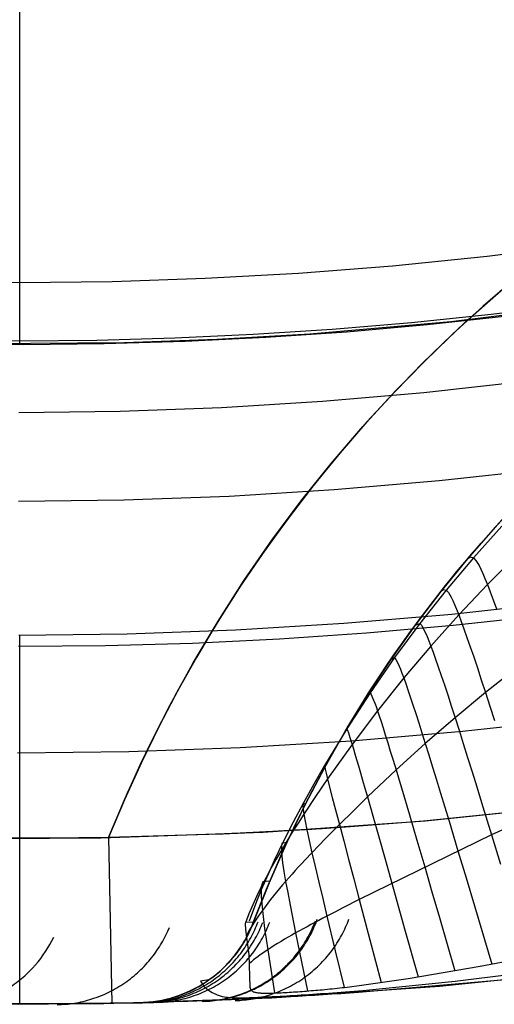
# Model space of a CAD drawing. Header units: millimetres. Extents: x -118 to 118, y -118 to 118.
# Tile 36 of 68: x 0 to 11, y -118 to -94. Entities that reach past the tile are written whole.
import ezdxf

# ---------------------------------------------------------------- set-up
doc = ezdxf.new("R2010")
doc.units = ezdxf.units.MM
doc.header["$MEASUREMENT"] = 0
doc.layers.add('Predefinito', color=5, linetype='Continuous')

msp = doc.modelspace()

# ---------------------------------------------------------------- linework, layer by layer
at = {"layer": 'Predefinito', "extrusion": (1, 0, 0)}
for points in [[(-100.103, -141.252), (-96.161, -142.681), (-92.252, -144.021), (-84.541, -146.445), (-76.985, -148.547), (-69.6, -150.35), (-62.402, -151.876), (-55.405, -153.149), (-48.626, -154.191), (-42.081, -155.026), (-35.785, -155.677), (-29.754, -156.166), (-24.003, -156.517), (-18.547, -156.753), (-8.588, -156.969), (0, -157)], [(-101.579, -144.97), (-97.492, -146.454), (-93.518, -147.816), (-85.678, -150.281), (-77.996, -152.418), (-70.489, -154.25), (-63.173, -155.801), (-56.065, -157.094), (-49.18, -158.152), (-42.536, -159), (-36.149, -159.66), (-30.034, -160.156), (-24.209, -160.512), (-18.69, -160.75), (-8.635, -160.969), (0, -161)], [(-113.48, -99.999), (-113.48, 0)], [(-113.5, -161), (-113.5, 0)], [(-117.464, -99.999), (-117.464, 0)]]:
    msp.add_lwpolyline(points, dxfattribs=at)
at = {"layer": 'Predefinito'}
for points in [[(40.679, -91.465), (38.768, -92.291), (36.847, -93.075), (34.532, -93.959), (32.209, -94.78), (29.879, -95.54), (27.545, -96.238), (25.209, -96.876), (22.874, -97.454), (20.541, -97.973), (18.212, -98.432), (15.891, -98.833), (13.579, -99.177), (11.28, -99.465), (8.995, -99.698), (6.728, -99.877), (4.475, -100.003), (2.232, -100.078), (-0.004, -100.103), (-1.749, -100.088), (-3.495, -100.042), (-5.246, -99.966), (-7.004, -99.857)], [(-1.959, -113.483), (1.959, -113.483), (5.875, -113.348), (9.784, -113.078), (13.681, -112.672), (17.562, -112.133), (21.422, -111.46), (25.256, -110.654), (29.06, -109.717), (32.83, -108.648), (36.561, -107.45), (40.248, -106.124), (43.887, -104.672), (47.473, -103.095), (51.004, -101.395), (54.473, -99.574), (57.877, -97.634), (61.213, -95.578)], [(-1.864, -101.483), (0, -101.5), (1.866, -101.483), (3.746, -101.431), (5.638, -101.343), (7.541, -101.219), (9.455, -101.059), (11.379, -100.86), (13.312, -100.623), (15.252, -100.347), (17.2, -100.032), (19.152, -99.677), (21.109, -99.281), (23.069, -98.844), (25.032, -98.365), (26.995, -97.844), (28.957, -97.282), (30.918, -96.676)], [(-1.862, -101.571), (0.088, -101.59), (2.039, -101.57), (3.99, -101.512), (5.939, -101.416), (7.887, -101.282), (9.832, -101.11), (11.775, -100.899), (13.715, -100.65), (15.65, -100.363), (17.581, -100.037), (19.506, -99.672), (21.426, -99.27), (23.339, -98.828), (25.245, -98.349), (27.144, -97.83), (29.034, -97.273), (30.915, -96.677)], [(11.944, -100.015), (11.181, -100.671), (10.437, -101.35), (9.715, -102.049), (9.013, -102.769), (8.334, -103.509), (7.679, -104.266), (7.047, -105.041), (6.439, -105.832), (5.857, -106.638), (5.3, -107.458), (4.769, -108.29), (4.265, -109.134), (3.787, -109.987), (3.336, -110.85), (2.912, -111.721), (2.516, -112.597), (2.146, -113.48)], [(2.146, -113.48), (2.602, -112.401), (3.095, -111.338), (3.624, -110.293), (4.188, -109.266), (4.788, -108.26), (5.421, -107.275), (6.088, -106.312), (6.788, -105.372), (7.52, -104.457), (8.282, -103.568), (9.074, -102.705), (9.896, -101.87), (10.746, -101.064), (11.623, -100.287)], [(-2.028, -117.482), (2.028, -117.482), (6.082, -117.342), (10.129, -117.063), (14.163, -116.643), (18.181, -116.085), (22.177, -115.388), (26.146, -114.554), (30.085, -113.583), (33.987, -112.477), (37.849, -111.237), (41.666, -109.864), (45.433, -108.361), (49.146, -106.728), (52.801, -104.968), (56.393, -103.083), (59.917, -101.075)], [(-0.023, -108.596), (2.596, -108.566), (5.212, -108.472), (7.824, -108.313), (10.431, -108.091), (13.042, -107.803), (15.642, -107.451), (18.232, -107.035), (20.81, -106.555), (23.396, -106.006), (25.963, -105.394), (28.513, -104.719), (31.044, -103.979), (33.558, -103.176), (36.057, -102.308)], [(5.639, -115.53), (5.959, -114.722), (6.305, -113.919), (6.676, -113.121), (7.073, -112.329), (7.495, -111.546), (7.942, -110.771), (8.414, -110.007), (8.911, -109.254), (9.432, -108.513), (9.977, -107.787), (10.546, -107.075), (11.136, -106.379), (11.749, -105.699)], [(5.639, -115.53), (6.026, -114.56), (6.447, -113.605), (6.901, -112.664), (7.387, -111.74), (7.905, -110.833), (8.454, -109.945), (9.033, -109.076), (9.642, -108.228), (10.28, -107.401), (10.947, -106.597), (11.64, -105.817)], [(11.476, -105.997), (10.807, -106.762), (10.163, -107.549), (9.547, -108.357), (8.958, -109.185), (8.398, -110.033), (7.866, -110.899), (7.364, -111.783), (6.892, -112.683), (6.45, -113.599), (6.04, -114.529), (5.661, -115.472), (5.639, -115.53)], [(0, -117.5), (0, -108.596)], [(0, -113.5), (0, -111.434)], [(2.146, -113.48), (0, -113.5), (-2.146, -113.48)], [(-2.146, -113.48), (0, -113.5), (2.146, -113.48)], [(4.83, -113.397), (2.146, -113.48)], [(2.146, -113.48), (2.222, -117.479)], [(2.909, -117.464), (2.961, -117.462), (3.014, -117.46), (3.066, -117.456), (3.119, -117.451), (3.173, -117.446), (3.226, -117.439), (3.279, -117.432), (3.333, -117.423), (3.386, -117.414), (3.44, -117.403), (3.494, -117.392), (3.547, -117.379), (3.601, -117.365), (3.654, -117.351), (3.708, -117.335), (3.761, -117.318), (3.814, -117.301), (3.867, -117.282), (3.919, -117.262), (3.971, -117.241), (4.023, -117.219), (4.075, -117.196), (4.127, -117.172), (4.178, -117.147), (4.228, -117.121), (4.278, -117.095), (4.328, -117.067), (4.377, -117.038), (4.426, -117.008), (4.474, -116.977), (4.521, -116.946), (4.568, -116.913), (4.615, -116.88), (4.66, -116.845), (4.705, -116.81), (4.75, -116.774), (4.793, -116.737), (4.836, -116.7), (4.878, -116.661), (4.919, -116.622), (4.96, -116.582), (4.999, -116.542), (5.038, -116.501), (5.076, -116.459), (5.113, -116.416), (5.149, -116.373), (5.184, -116.33), (5.219, -116.286), (5.252, -116.241), (5.285, -116.196), (5.316, -116.15), (5.347, -116.104), (5.376, -116.058), (5.405, -116.011), (5.433, -115.964), (5.46, -115.917), (5.485, -115.869), (5.51, -115.821), (5.534, -115.773), (5.557, -115.725), (5.579, -115.676), (5.6, -115.628), (5.62, -115.579), (5.639, -115.53)], [(5.639, -115.53), (5.6, -115.627), (5.558, -115.722), (5.513, -115.816), (5.464, -115.909), (5.412, -115.999), (5.357, -116.088), (5.299, -116.175), (5.238, -116.26), (5.174, -116.342), (5.108, -116.423), (5.038, -116.5), (4.966, -116.576), (4.891, -116.649), (4.814, -116.719), (4.734, -116.786), (4.653, -116.851), (4.568, -116.913), (4.482, -116.972), (4.394, -117.028), (4.304, -117.08), (4.212, -117.13), (4.118, -117.176), (4.023, -117.219), (3.927, -117.259), (3.829, -117.295), (3.73, -117.328), (3.63, -117.358), (3.529, -117.383), (3.427, -117.406), (3.324, -117.425), (3.221, -117.44), (3.117, -117.452), (3.013, -117.46), (2.909, -117.464)], [(-2.974, -117.462), (-0.033, -117.5), (2.909, -117.464)], [(2.909, -117.464), (-0.006, -117.5), (-2.92, -117.464)]]:
    msp.add_lwpolyline(points, dxfattribs=at)
at = {"layer": 'Predefinito', "extrusion": (0.967632, 0.243145, -0.067598)}
msp.add_lwpolyline([(-104.179, -144.413), (-104.143, -144.32), (-104.105, -144.229), (-104.064, -144.137), (-104.022, -144.047), (-103.977, -143.957), (-103.929, -143.868), (-103.879, -143.78), (-103.827, -143.693), (-103.773, -143.607), (-103.717, -143.522), (-103.658, -143.439), (-103.597, -143.357), (-103.534, -143.276), (-103.469, -143.197), (-103.403, -143.12), (-103.334, -143.044), (-103.263, -142.97), (-103.191, -142.898), (-103.117, -142.827), (-103.041, -142.759), (-102.964, -142.692), (-102.885, -142.628), (-102.805, -142.565), (-102.723, -142.505), (-102.641, -142.447), (-102.557, -142.391), (-102.472, -142.338), (-102.386, -142.286), (-102.299, -142.237), (-102.211, -142.191), (-102.123, -142.146), (-102.034, -142.104), (-101.944, -142.064), (-101.853, -142.026), (-101.76, -141.99), (-101.667, -141.956), (-101.572, -141.924), (-101.476, -141.895), (-101.378, -141.868), (-101.281, -141.843), (-101.182, -141.82), (-101.082, -141.8), (-100.982, -141.782), (-100.881, -141.767), (-100.78, -141.754), (-100.678, -141.744), (-100.576, -141.736), (-100.474, -141.731), (-100.371, -141.728), (-100.269, -141.728), (-100.167, -141.73), (-100.065, -141.735), (-99.963, -141.742), (-99.861, -141.752), (-99.76, -141.764), (-99.659, -141.779), (-99.56, -141.796), (-99.46, -141.816), (-99.362, -141.838), (-99.264, -141.862), (-99.167, -141.889), (-99.072, -141.918), (-98.977, -141.948), (-98.884, -141.982)], dxfattribs=at)
at = {"layer": 'Predefinito', "extrusion": (0, 1, 0)}
msp.add_lwpolyline([(-2.146, -132), (-2.146, -99.999)], dxfattribs=at)
at = {"layer": 'Predefinito', "extrusion": (0.002649, 6.11542e-05, 0.999996)}
msp.add_lwpolyline([(3.011, -117.462), (3.063, -117.46), (3.116, -117.458), (3.169, -117.454), (3.223, -117.449), (3.276, -117.444), (3.33, -117.437), (3.384, -117.43), (3.438, -117.421), (3.491, -117.412), (3.545, -117.401), (3.599, -117.39), (3.653, -117.377), (3.707, -117.363), (3.761, -117.348), (3.815, -117.333), (3.868, -117.316), (3.922, -117.298), (3.975, -117.279), (4.028, -117.259), (4.081, -117.238), (4.133, -117.216), (4.185, -117.193), (4.237, -117.169), (4.288, -117.143), (4.339, -117.117), (4.389, -117.09), (4.439, -117.062), (4.489, -117.033), (4.538, -117.002), (4.586, -116.971), (4.634, -116.939), (4.681, -116.906), (4.728, -116.873), (4.774, -116.838), (4.819, -116.802), (4.863, -116.766), (4.907, -116.729), (4.95, -116.691), (4.992, -116.652), (5.034, -116.612), (5.074, -116.572), (5.114, -116.531), (5.153, -116.49), (5.191, -116.447), (5.228, -116.404), (5.264, -116.361), (5.3, -116.317), (5.334, -116.272), (5.368, -116.227), (5.4, -116.182), (5.432, -116.136), (5.462, -116.089), (5.492, -116.042), (5.52, -115.995), (5.548, -115.948), (5.575, -115.9), (5.6, -115.852), (5.625, -115.803), (5.649, -115.755), (5.672, -115.706), (5.693, -115.657), (5.714, -115.608), (5.734, -115.559), (5.753, -115.509)], dxfattribs=at)
at = {"layer": 'Predefinito', "extrusion": (-0.015745, -0.000366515, 0.999876)}
msp.add_lwpolyline([(117.5, -1.83), (117.498, -1.727), (117.493, -1.623), (117.489, -1.57), (117.484, -1.518), (117.478, -1.465), (117.471, -1.413), (117.463, -1.36), (117.454, -1.307), (117.444, -1.254), (117.433, -1.201), (117.421, -1.148), (117.409, -1.095), (117.395, -1.043), (117.38, -0.99), (117.364, -0.938), (117.347, -0.885), (117.329, -0.833), (117.311, -0.781), (117.291, -0.73), (117.27, -0.678), (117.248, -0.627), (117.225, -0.576), (117.202, -0.526), (117.177, -0.476), (117.151, -0.426), (117.125, -0.377), (117.097, -0.329), (117.069, -0.28), (117.039, -0.233), (117.009, -0.186), (116.978, -0.139), (116.946, -0.093), (116.913, -0.048), (116.88, -0.003), (116.845, 0.041), (116.81, 0.084), (116.774, 0.127), (116.737, 0.168), (116.7, 0.21), (116.662, 0.25), (116.623, 0.29), (116.583, 0.328), (116.543, 0.366), (116.503, 0.403), (116.461, 0.44), (116.42, 0.475), (116.377, 0.51), (116.334, 0.544), (116.291, 0.576), (116.247, 0.608), (116.203, 0.639), (116.159, 0.67), (116.114, 0.699), (116.068, 0.727), (116.023, 0.755), (115.977, 0.781), (115.931, 0.807), (115.884, 0.831), (115.791, 0.878), (115.697, 0.921)], dxfattribs=at)
at = {"layer": 'Predefinito', "extrusion": (0.015436, 0.00036089, 0.999881)}
msp.add_lwpolyline([(4.432, -117.429), (4.485, -117.427), (4.538, -117.424), (4.591, -117.421), (4.645, -117.416), (4.699, -117.41), (4.753, -117.404), (4.807, -117.396), (4.861, -117.387), (4.916, -117.378), (4.97, -117.367), (5.024, -117.355), (5.079, -117.342), (5.133, -117.328), (5.187, -117.313), (5.241, -117.297), (5.295, -117.28), (5.349, -117.262), (5.402, -117.243), (5.455, -117.223), (5.509, -117.201), (5.561, -117.179), (5.614, -117.155), (5.666, -117.131), (5.717, -117.105), (5.768, -117.079), (5.819, -117.051), (5.87, -117.023), (5.919, -116.993), (5.968, -116.963), (6.017, -116.931), (6.065, -116.899), (6.113, -116.865), (6.159, -116.831), (6.205, -116.796), (6.251, -116.76), (6.295, -116.723), (6.339, -116.685), (6.382, -116.646), (6.425, -116.607), (6.466, -116.567), (6.507, -116.526), (6.547, -116.485), (6.586, -116.443), (6.624, -116.4), (6.661, -116.356), (6.697, -116.312), (6.732, -116.268), (6.767, -116.222), (6.8, -116.177), (6.832, -116.131), (6.864, -116.084), (6.894, -116.037), (6.924, -115.99), (6.952, -115.942), (6.98, -115.894), (7.006, -115.845), (7.032, -115.797), (7.056, -115.748), (7.08, -115.699), (7.102, -115.65), (7.124, -115.6), (7.144, -115.551), (7.164, -115.501), (7.182, -115.451)], dxfattribs=at)
at = {"layer": 'Predefinito', "extrusion": (0.022587, 0.000541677, 0.999745)}
msp.add_lwpolyline([(-117.5, -2.388), (-117.5, -2.441), (-117.498, -2.494), (-117.496, -2.547), (-117.492, -2.601), (-117.488, -2.654), (-117.483, -2.708), (-117.477, -2.762), (-117.469, -2.817), (-117.461, -2.871), (-117.451, -2.925), (-117.441, -2.98), (-117.43, -3.034), (-117.417, -3.088), (-117.403, -3.143), (-117.389, -3.197), (-117.373, -3.251), (-117.356, -3.305), (-117.339, -3.359), (-117.32, -3.412), (-117.3, -3.465), (-117.279, -3.518), (-117.257, -3.571), (-117.234, -3.624), (-117.209, -3.676), (-117.184, -3.727), (-117.158, -3.778), (-117.131, -3.829), (-117.103, -3.879), (-117.074, -3.929), (-117.044, -3.978), (-117.012, -4.027), (-116.98, -4.075), (-116.948, -4.122), (-116.914, -4.169), (-116.879, -4.215), (-116.843, -4.261), (-116.807, -4.305), (-116.77, -4.349), (-116.732, -4.392), (-116.693, -4.435), (-116.654, -4.476), (-116.613, -4.517), (-116.572, -4.557), (-116.531, -4.596), (-116.488, -4.634), (-116.446, -4.671), (-116.402, -4.708), (-116.358, -4.743), (-116.314, -4.777), (-116.269, -4.811), (-116.223, -4.844), (-116.177, -4.875), (-116.131, -4.906), (-116.084, -4.935), (-116.037, -4.964), (-115.99, -4.992), (-115.942, -5.019), (-115.894, -5.044), (-115.846, -5.069), (-115.797, -5.093), (-115.749, -5.116), (-115.7, -5.137), (-115.651, -5.158), (-115.602, -5.178)], dxfattribs=at)
at = {"layer": 'Predefinito', "extrusion": (0.014834, 0.000364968, 0.99989)}
msp.add_lwpolyline([(4.405, -117.427), (4.458, -117.425), (4.511, -117.423), (4.563, -117.419), (4.617, -117.415), (4.67, -117.409), (4.723, -117.402), (4.777, -117.395), (4.83, -117.386), (4.884, -117.377), (4.938, -117.366), (4.992, -117.355), (5.045, -117.342), (5.099, -117.328), (5.152, -117.314), (5.206, -117.298), (5.259, -117.281), (5.312, -117.263), (5.365, -117.244), (5.418, -117.225), (5.47, -117.204), (5.522, -117.182), (5.574, -117.159), (5.626, -117.135), (5.677, -117.11), (5.727, -117.084), (5.778, -117.057), (5.827, -117.029), (5.877, -117), (5.925, -116.97), (5.974, -116.939), (6.021, -116.907), (6.068, -116.874), (6.115, -116.841), (6.16, -116.806), (6.205, -116.771), (6.25, -116.735), (6.293, -116.698), (6.336, -116.66), (6.378, -116.622), (6.419, -116.582), (6.46, -116.542), (6.5, -116.502), (6.538, -116.46), (6.576, -116.418), (6.613, -116.376), (6.65, -116.333), (6.685, -116.289), (6.719, -116.245), (6.753, -116.2), (6.785, -116.155), (6.817, -116.109), (6.847, -116.063), (6.877, -116.016), (6.905, -115.969), (6.933, -115.922), (6.96, -115.875), (6.986, -115.827), (7.01, -115.779), (7.034, -115.73), (7.057, -115.682), (7.079, -115.633), (7.1, -115.585), (7.12, -115.536), (7.139, -115.487)], dxfattribs=at)
at = {"layer": 'Predefinito', "extrusion": (0.002272, 5.6251e-05, 0.999997)}
msp.add_lwpolyline([(3.136, -117.458), (3.188, -117.457), (3.241, -117.454), (3.294, -117.45), (3.347, -117.446), (3.4, -117.44), (3.453, -117.434), (3.507, -117.426), (3.56, -117.418), (3.614, -117.408), (3.667, -117.398), (3.721, -117.386), (3.775, -117.373), (3.828, -117.36), (3.882, -117.345), (3.935, -117.329), (3.988, -117.313), (4.041, -117.295), (4.094, -117.276), (4.146, -117.256), (4.199, -117.235), (4.251, -117.214), (4.303, -117.191), (4.354, -117.167), (4.405, -117.142), (4.456, -117.116), (4.506, -117.089), (4.555, -117.061), (4.605, -117.032), (4.653, -117.002), (4.701, -116.972), (4.749, -116.94), (4.796, -116.907), (4.842, -116.874), (4.888, -116.84), (4.933, -116.804), (4.977, -116.768), (5.021, -116.732), (5.063, -116.694), (5.105, -116.656), (5.147, -116.616), (5.187, -116.577), (5.227, -116.536), (5.265, -116.495), (5.303, -116.453), (5.34, -116.411), (5.377, -116.368), (5.412, -116.324), (5.446, -116.28), (5.48, -116.235), (5.512, -116.19), (5.544, -116.145), (5.574, -116.099), (5.604, -116.052), (5.633, -116.005), (5.66, -115.958), (5.687, -115.911), (5.713, -115.863), (5.738, -115.816), (5.761, -115.767), (5.784, -115.719), (5.806, -115.671), (5.827, -115.622), (5.847, -115.573), (5.866, -115.524)], dxfattribs=at)
at = {"layer": 'Predefinito', "extrusion": (0.003967, 9.81913e-05, 0.999992)}
msp.add_lwpolyline([(3.306, -117.454), (3.358, -117.452), (3.411, -117.45), (3.464, -117.446), (3.517, -117.442), (3.57, -117.436), (3.623, -117.429), (3.677, -117.422), (3.73, -117.413), (3.784, -117.404), (3.837, -117.393), (3.891, -117.382), (3.945, -117.369), (3.998, -117.356), (4.052, -117.341), (4.105, -117.325), (4.158, -117.308), (4.211, -117.291), (4.264, -117.272), (4.317, -117.252), (4.369, -117.231), (4.421, -117.209), (4.473, -117.186), (4.524, -117.162), (4.575, -117.138), (4.626, -117.112), (4.676, -117.085), (4.725, -117.057), (4.775, -117.028), (4.823, -116.998), (4.871, -116.967), (4.919, -116.936), (4.966, -116.903), (5.012, -116.87), (5.058, -116.835), (5.103, -116.8), (5.147, -116.764), (5.191, -116.727), (5.233, -116.69), (5.275, -116.651), (5.317, -116.612), (5.357, -116.572), (5.397, -116.532), (5.436, -116.491), (5.473, -116.449), (5.51, -116.406), (5.547, -116.363), (5.582, -116.32), (5.616, -116.276), (5.65, -116.231), (5.682, -116.186), (5.714, -116.14), (5.744, -116.094), (5.774, -116.048), (5.803, -116.001), (5.83, -115.954), (5.857, -115.907), (5.883, -115.859), (5.908, -115.811), (5.932, -115.763), (5.954, -115.715), (5.976, -115.666), (5.997, -115.618), (6.017, -115.569), (6.036, -115.52)], dxfattribs=at)
at = {"layer": 'Predefinito', "extrusion": (-4.43344e-05, 0.999997, -0.002623)}
msp.add_lwpolyline([(-5.656, -100.303), (-5.46, -111.91)], dxfattribs=at)
at = {"layer": 'Predefinito', "extrusion": (1, 0, 2.27948e-08)}
msp.add_lwpolyline([(-115.53, -100), (-115.53, 0)], dxfattribs=at)
at = {"layer": 'Predefinito', "extrusion": (-0.038765, -0.000934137, 0.999248)}
msp.add_lwpolyline([(117.5, -4.642), (117.498, -4.544), (117.494, -4.445), (117.485, -4.345), (117.474, -4.245), (117.458, -4.145), (117.44, -4.044), (117.418, -3.944), (117.392, -3.844), (117.363, -3.744), (117.33, -3.645), (117.293, -3.547), (117.274, -3.499), (117.253, -3.45), (117.232, -3.402), (117.21, -3.355), (117.187, -3.307), (117.163, -3.26), (117.138, -3.214), (117.112, -3.167), (117.086, -3.122), (117.059, -3.076), (117.031, -3.031), (117.002, -2.987), (116.973, -2.943), (116.942, -2.9), (116.911, -2.858), (116.88, -2.815), (116.847, -2.774), (116.814, -2.733), (116.78, -2.693), (116.746, -2.653), (116.675, -2.576), (116.602, -2.502), (116.527, -2.43), (116.45, -2.362), (116.37, -2.296), (116.289, -2.234), (116.207, -2.175), (116.123, -2.119), (116.038, -2.066), (115.952, -2.017), (115.865, -1.971)], dxfattribs=at)
at = {"layer": 'Predefinito', "extrusion": (-0.070416, -0.001813, 0.997516)}
msp.add_lwpolyline([(117.5, -8.679), (117.499, -8.59), (117.495, -8.499), (117.488, -8.408), (117.478, -8.317), (117.466, -8.226), (117.45, -8.134), (117.432, -8.043), (117.41, -7.952), (117.386, -7.861), (117.359, -7.771), (117.329, -7.681), (117.296, -7.592), (117.26, -7.504), (117.222, -7.417), (117.18, -7.332), (117.136, -7.247), (117.089, -7.164), (117.04, -7.083), (116.988, -7.003), (116.934, -6.925), (116.877, -6.849), (116.818, -6.775), (116.757, -6.703), (116.694, -6.633), (116.629, -6.566), (116.563, -6.501), (116.494, -6.438), (116.424, -6.378), (116.353, -6.32), (116.281, -6.265), (116.207, -6.212), (116.132, -6.162)], dxfattribs=at)
at = {"layer": 'Predefinito', "extrusion": (-0.115395, -0.003294, 0.993314)}
msp.add_lwpolyline([(117.5, -14.627), (117.499, -14.551), (117.496, -14.474), (117.491, -14.397), (117.484, -14.32), (117.475, -14.242), (117.464, -14.165), (117.451, -14.088), (117.436, -14.01), (117.419, -13.933), (117.399, -13.857), (117.378, -13.78), (117.354, -13.704), (117.329, -13.629), (117.302, -13.554), (117.272, -13.48), (117.241, -13.407), (117.207, -13.335), (117.172, -13.263), (117.135, -13.193), (117.096, -13.123), (117.055, -13.055), (117.013, -12.988), (116.968, -12.923), (116.923, -12.858), (116.876, -12.795), (116.827, -12.734), (116.777, -12.674), (116.725, -12.615), (116.672, -12.558), (116.618, -12.503), (116.563, -12.45), (116.507, -12.398)], dxfattribs=at)
at = {"layer": 'Predefinito', "extrusion": (0.991245, 0.096091, -0.09055)}
msp.add_lwpolyline([(-117.5, -135.252), (-117.498, -135.153), (-117.493, -135.053), (-117.485, -134.954), (-117.474, -134.855), (-117.459, -134.755), (-117.44, -134.657), (-117.419, -134.559), (-117.394, -134.461), (-117.366, -134.365), (-117.334, -134.269), (-117.3, -134.175), (-117.262, -134.082), (-117.222, -133.99), (-117.178, -133.9), (-117.132, -133.812), (-117.083, -133.726)], dxfattribs=at)
at = {"layer": 'Predefinito', "extrusion": (0.991267, 0.088515, -0.097748)}
msp.add_lwpolyline([(-117.5, -135.079), (-117.499, -134.989), (-117.495, -134.899), (-117.488, -134.809), (-117.478, -134.719), (-117.466, -134.629), (-117.451, -134.54), (-117.433, -134.45), (-117.413, -134.362), (-117.39, -134.274), (-117.364, -134.186), (-117.336, -134.1), (-117.305, -134.015), (-117.271, -133.931), (-117.236, -133.848), (-117.197, -133.766), (-117.157, -133.686)], dxfattribs=at)
at = {"layer": 'Predefinito', "extrusion": (-0.19222, -0.006367, 0.981331)}
msp.add_lwpolyline([(117.5, -25.036), (117.499, -24.98), (117.498, -24.924), (117.495, -24.868), (117.492, -24.812), (117.487, -24.755), (117.481, -24.699), (117.474, -24.643), (117.466, -24.586), (117.457, -24.53), (117.447, -24.474), (117.436, -24.418), (117.423, -24.362), (117.41, -24.307), (117.395, -24.251), (117.38, -24.196), (117.363, -24.142), (117.346, -24.087), (117.327, -24.033), (117.308, -23.979), (117.287, -23.926), (117.265, -23.873), (117.243, -23.821), (117.219, -23.769), (117.194, -23.717), (117.169, -23.667), (117.143, -23.616), (117.115, -23.567), (117.087, -23.518), (117.058, -23.469), (117.028, -23.421), (116.998, -23.374), (116.966, -23.328)], dxfattribs=at)
at = {"layer": 'Predefinito', "extrusion": (0.993773, 0.073583, -0.083675)}
msp.add_lwpolyline([(-117.5, -135.083), (-117.499, -135.015), (-117.497, -134.946), (-117.493, -134.877), (-117.487, -134.808), (-117.48, -134.739), (-117.471, -134.67), (-117.461, -134.601), (-117.449, -134.533), (-117.436, -134.465), (-117.421, -134.397), (-117.404, -134.33), (-117.386, -134.263), (-117.366, -134.197), (-117.345, -134.131), (-117.322, -134.066), (-117.298, -134.001)], dxfattribs=at)
at = {"layer": 'Predefinito', "extrusion": (0.991535, 0.080977, -0.101491)}
msp.add_lwpolyline([(-117.5, -134.939), (-117.499, -134.86), (-117.496, -134.779), (-117.49, -134.699), (-117.483, -134.619), (-117.473, -134.539), (-117.461, -134.46), (-117.447, -134.38), (-117.431, -134.301), (-117.413, -134.222), (-117.393, -134.144), (-117.37, -134.067), (-117.346, -133.99), (-117.319, -133.914), (-117.291, -133.839), (-117.261, -133.765), (-117.228, -133.692)], dxfattribs=at)
at = {"layer": 'Predefinito', "extrusion": (-0.273716, -0.010026, 0.961758)}
msp.add_lwpolyline([(117.5, -36.124), (117.499, -36.04), (117.495, -35.955), (117.489, -35.87), (117.481, -35.786), (117.47, -35.701), (117.457, -35.617), (117.441, -35.533), (117.423, -35.45), (117.403, -35.367), (117.38, -35.285), (117.355, -35.203), (117.328, -35.123), (117.298, -35.043), (117.267, -34.964), (117.233, -34.887), (117.197, -34.81)], dxfattribs=at)
at = {"layer": 'Predefinito', "extrusion": (-0.352506, -0.013752, 0.935709)}
msp.add_lwpolyline([(117.5, -46.821), (117.499, -46.752), (117.497, -46.682), (117.493, -46.613), (117.487, -46.543), (117.48, -46.474), (117.471, -46.404), (117.46, -46.335), (117.448, -46.266), (117.434, -46.198), (117.419, -46.129), (117.402, -46.061), (117.384, -45.994), (117.364, -45.927), (117.342, -45.861), (117.319, -45.795), (117.294, -45.73)], dxfattribs=at)
at = {"layer": 'Predefinito', "extrusion": (-0.483455, -0.020393, 0.875132)}
msp.add_lwpolyline([(117.5, -64.608), (117.499, -64.551), (117.498, -64.493), (117.495, -64.436), (117.491, -64.378), (117.486, -64.32), (117.48, -64.263), (117.473, -64.205), (117.464, -64.148), (117.455, -64.091), (117.445, -64.034), (117.433, -63.977), (117.42, -63.921), (117.406, -63.865), (117.392, -63.809), (117.376, -63.754), (117.359, -63.699)], dxfattribs=at)
at = {"layer": 'Predefinito', "extrusion": (-0.654671, -0.030481, 0.755299)}
msp.add_lwpolyline([(117.5, -87.98), (117.498, -87.876), (117.493, -87.772), (117.484, -87.668), (117.471, -87.564), (117.455, -87.461), (117.435, -87.359), (117.412, -87.257), (117.385, -87.157)], dxfattribs=at)
at = {"layer": 'Predefinito', "extrusion": (0.815993, 0.042628, -0.576488)}
msp.add_lwpolyline([(-117.5, -110.171), (-117.498, -110.069), (-117.493, -109.966), (-117.484, -109.864), (-117.472, -109.762), (-117.456, -109.66), (-117.437, -109.559), (-117.414, -109.459), (-117.388, -109.36)], dxfattribs=at)
at = {"layer": 'Predefinito', "extrusion": (0.932202, 0.054999, -0.357735)}
msp.add_lwpolyline([(-117.5, -126.292), (-117.5, -126.238), (-117.498, -126.185), (-117.496, -126.131), (-117.492, -126.077), (-117.488, -126.023), (-117.483, -125.97), (-117.476, -125.916), (-117.469, -125.863), (-117.461, -125.809), (-117.452, -125.756), (-117.442, -125.703), (-117.431, -125.65), (-117.419, -125.598), (-117.406, -125.546), (-117.392, -125.494), (-117.377, -125.442)], dxfattribs=at)
at = {"layer": 'Predefinito', "extrusion": (0.965724, 0.06053, -0.252415)}
msp.add_lwpolyline([(-117.5, -130.992), (-117.499, -130.936), (-117.498, -130.88), (-117.495, -130.823), (-117.492, -130.767), (-117.487, -130.711), (-117.481, -130.655), (-117.474, -130.599), (-117.466, -130.543), (-117.457, -130.487), (-117.447, -130.431), (-117.436, -130.376), (-117.424, -130.32), (-117.411, -130.266), (-117.396, -130.211), (-117.381, -130.157), (-117.365, -130.103)], dxfattribs=at)
at = {"layer": 'Predefinito', "extrusion": (0.984867, 0.065433, -0.160483)}
msp.add_lwpolyline([(-117.5, -133.71), (-117.499, -133.65), (-117.498, -133.591), (-117.495, -133.531), (-117.491, -133.472), (-117.485, -133.412), (-117.479, -133.352), (-117.471, -133.293), (-117.462, -133.234), (-117.452, -133.175), (-117.441, -133.116), (-117.428, -133.057), (-117.415, -132.999), (-117.4, -132.941), (-117.384, -132.884), (-117.367, -132.826), (-117.349, -132.77)], dxfattribs=at)
at = {"layer": 'Predefinito'}
for points in [[(-0.053, -111.433, -161), (2.635, -111.403, -161), (5.322, -111.307, -161), (8.007, -111.145, -161), (10.689, -110.916, -161), (13.366, -110.621, -161), (16.036, -110.26, -161), (18.7, -109.832, -161), (21.355, -109.338, -161), (23.999, -108.777, -161), (26.633, -108.15, -161), (29.254, -107.455, -161), (31.861, -106.694, -161), (34.453, -105.865, -161), (37.028, -104.971, -161), (39.583, -104.011, -161), (42.118, -102.987, -161), (44.627, -101.902, -161), (47.112, -100.755, -161), (49.571, -99.548, -161), (52.004, -98.28, -161), (54.408, -96.954, -161), (56.782, -95.569, -161), (59.124, -94.128, -161)], [(35.227, -95.158, -145.012), (32.906, -96.003, -145.005), (30.57, -96.789, -144.999), (28.22, -97.516, -144.994), (25.796, -98.198, -144.989), (23.356, -98.819, -144.985), (20.901, -99.377, -144.981), (18.432, -99.873, -144.978), (16.146, -100.274, -144.976), (13.851, -100.622, -144.974), (10.405, -101.042, -144.972), (7.001, -101.338, -144.97), (4.761, -101.469, -144.97), (2.518, -101.549, -144.97), (-0.87, -101.575, -144.971)], [(33.956, -97.374, -141.394), (31.574, -98.181, -141.392), (29.18, -98.928, -141.39), (26.775, -99.615, -141.388), (24.362, -100.243, -141.386), (21.941, -100.81, -141.384), (19.513, -101.318, -141.382), (17.079, -101.767, -141.38), (14.64, -102.155, -141.378), (12.198, -102.485, -141.376), (9.755, -102.755, -141.374), (7.312, -102.966, -141.372), (4.869, -103.118, -141.371), (2.425, -103.209, -141.37), (-0.019, -103.238, -141.37)], [(-0.025, -105.366, -143.677), (2.515, -105.336, -143.677), (5.055, -105.244, -143.678), (7.592, -105.089, -143.678), (10.126, -104.873, -143.678), (12.655, -104.595, -143.678), (15.178, -104.254, -143.678), (17.695, -103.851, -143.678), (20.203, -103.384, -143.678), (22.703, -102.853, -143.678), (25.192, -102.258, -143.678), (27.669, -101.6, -143.679), (30.134, -100.88, -143.679), (32.583, -100.097, -143.679), (35.015, -99.252, -143.679)], [(11.934, -100.024, -100), (11.185, -100.668, -100), (10.454, -101.334, -100), (9.743, -102.021, -100), (9.052, -102.729, -100), (8.382, -103.456, -100), (7.733, -104.202, -100), (7.106, -104.967, -100), (6.501, -105.75, -100), (5.919, -106.549, -100), (5.361, -107.365, -100), (4.827, -108.197, -100), (4.317, -109.044, -100), (3.832, -109.905, -100), (3.372, -110.78, -100), (2.937, -111.668, -99.999), (2.528, -112.568, -99.999), (2.146, -113.48, -99.999)], [(-0.025, -108.868, -153.678), (2.074, -108.849, -153.677), (4.173, -108.789, -153.677), (6.271, -108.688, -153.678), (8.368, -108.545, -153.678), (10.462, -108.361, -153.678), (12.553, -108.136, -153.678), (14.641, -107.869, -153.678), (16.724, -107.56, -153.678), (18.803, -107.21, -153.678), (20.875, -106.819, -153.678), (22.942, -106.386, -153.678), (25.002, -105.911, -153.678), (27.054, -105.395, -153.678), (29.098, -104.836, -153.679), (31.134, -104.236, -153.679), (33.159, -103.594, -153.679), (35.175, -102.911, -153.679)], [(11.639, -105.974, -107.862), (10.955, -106.732, -107.812), (10.294, -107.512, -107.76), (9.657, -108.316, -107.705), (9.044, -109.141, -107.647), (8.456, -109.988, -107.587), (7.893, -110.855, -107.523), (7.357, -111.741, -107.458), (7.098, -112.191, -107.425), (6.847, -112.646, -107.387), (6.602, -113.105, -107.34), (6.367, -113.569, -107.279), (6.253, -113.802, -107.244), (6.142, -114.036, -107.205), (6.035, -114.27, -107.163), (5.931, -114.506, -107.117), (5.83, -114.743, -107.069), (5.733, -114.98, -107.018), (5.64, -115.218, -106.964), (5.538, -115.495, -106.898)], [(12, -106.674, -115.645), (11.289, -107.381, -115.551), (10.597, -108.11, -115.451), (9.923, -108.861, -115.346), (9.27, -109.632, -115.236), (8.636, -110.424, -115.12), (8.022, -111.236, -114.998), (7.429, -112.067, -114.874), (7.14, -112.489, -114.812), (6.857, -112.916, -114.739), (6.718, -113.132, -114.696), (6.58, -113.348, -114.647), (6.446, -113.565, -114.591), (6.315, -113.783, -114.529), (6.187, -114.002, -114.46), (6.064, -114.223, -114.384), (5.945, -114.444, -114.301), (5.831, -114.665, -114.212), (5.726, -114.882, -114.12), (5.627, -115.099, -114.022), (5.534, -115.317, -113.92), (5.447, -115.536, -113.813)], [(10.807, -106.762, -100), (10.869, -106.707, -103.907), (10.955, -106.732, -107.812), (11.013, -106.799, -109.763), (11.086, -106.92, -111.708), (11.129, -107.005, -112.675), (11.177, -107.109, -113.639), (11.23, -107.234, -114.598), (11.289, -107.381, -115.551), (11.355, -107.552, -116.497), (11.427, -107.746, -117.437), (11.505, -107.965, -118.367)], [(10.163, -107.549, -100), (10.219, -107.495, -103.881), (10.294, -107.512, -107.76), (10.346, -107.573, -109.698), (10.412, -107.684, -111.63), (10.45, -107.762, -112.592), (10.494, -107.858, -113.55), (10.543, -107.974, -114.503), (10.597, -108.11, -115.451), (10.657, -108.269, -116.393), (10.723, -108.45, -117.328), (10.795, -108.653, -118.255), (10.873, -108.877, -119.173), (10.957, -109.123, -120.081), (11.046, -109.389, -120.978), (11.141, -109.676, -121.862), (11.241, -109.984, -122.734), (11.346, -110.31, -123.591), (11.456, -110.656, -124.434)], [(9.547, -108.357, -100), (9.657, -108.316, -107.705), (9.702, -108.369, -109.63), (9.758, -108.47, -111.548), (9.793, -108.541, -112.504), (9.831, -108.629, -113.456), (9.875, -108.735, -114.403), (9.923, -108.861, -115.346), (9.978, -109.007, -116.283), (10.037, -109.174, -117.214), (10.103, -109.361, -118.137), (10.173, -109.568, -119.052), (10.249, -109.795, -119.958), (10.33, -110.041, -120.853), (10.416, -110.306, -121.737), (10.507, -110.59, -122.608), (10.603, -110.892, -123.467), (10.704, -111.211, -124.312), (10.809, -111.546, -125.145), (10.918, -111.896, -125.966), (11.03, -112.259, -126.775), (11.146, -112.635, -127.573), (11.385, -113.417, -129.134), (11.601, -114.123, -130.454)], [(8.958, -109.185, -100), (9.044, -109.141, -107.647), (9.08, -109.188, -109.558), (9.128, -109.278, -111.462), (9.19, -109.422, -113.357), (9.227, -109.518, -114.298), (9.27, -109.632, -115.236), (9.317, -109.765, -116.168), (9.37, -109.917, -117.094), (9.428, -110.088, -118.013), (9.49, -110.277, -118.925), (9.558, -110.485, -119.828), (9.63, -110.71, -120.721), (9.707, -110.952, -121.604), (9.788, -111.212, -122.476), (9.874, -111.488, -123.336), (9.965, -111.78, -124.184), (10.059, -112.087, -125.02), (10.157, -112.407, -125.846), (10.362, -113.083, -127.464), (10.577, -113.799, -129.041), (10.774, -114.453, -130.393), (10.976, -115.129, -131.717), (11.393, -116.531, -134.293)], [(11.987, -109.393, -122.853), (11.241, -109.984, -122.734), (10.507, -110.59, -122.608), (9.788, -111.212, -122.476), (9.083, -111.848, -122.339), (8.392, -112.499, -122.191), (7.382, -113.502, -121.971), (7.217, -113.673, -121.93), (7.053, -113.844, -121.883), (6.891, -114.015, -121.828), (6.81, -114.102, -121.797), (6.731, -114.188, -121.765), (6.651, -114.275, -121.73), (6.573, -114.361, -121.692), (6.496, -114.448, -121.652), (6.419, -114.535, -121.61), (6.344, -114.622, -121.564), (6.27, -114.71, -121.517), (6.197, -114.797, -121.466), (6.126, -114.885, -121.413), (6.056, -114.973, -121.358), (5.988, -115.061, -121.3), (5.922, -115.149, -121.24), (5.857, -115.237, -121.178), (5.803, -115.312, -121.123), (5.751, -115.387, -121.067), (5.701, -115.462, -121.009), (5.652, -115.537, -120.95), (5.604, -115.612, -120.889), (5.558, -115.688, -120.827), (5.513, -115.763, -120.764), (5.471, -115.839, -120.699)], [(8.398, -110.033, -100), (8.456, -109.988, -107.587), (8.482, -110.028, -109.482), (8.519, -110.107, -111.373), (8.569, -110.236, -113.253), (8.6, -110.322, -114.189), (8.636, -110.424, -115.12), (8.676, -110.544, -116.047), (8.721, -110.681, -116.969), (8.77, -110.835, -117.884), (8.824, -111.005, -118.792), (8.882, -111.192, -119.692), (8.945, -111.395, -120.584), (9.012, -111.614, -121.466), (9.083, -111.848, -122.339), (9.158, -112.098, -123.2), (9.237, -112.362, -124.05), (9.405, -112.928, -125.72), (9.586, -113.539, -127.351), (9.776, -114.186, -128.945), (9.951, -114.785, -130.331), (10.132, -115.404, -131.691), (10.505, -116.689, -134.345)], [(7.866, -110.899, -100), (7.893, -110.855, -107.523), (7.909, -110.888, -109.402), (7.934, -110.957, -111.277), (7.97, -111.07, -113.144), (8.022, -111.236, -114.998), (8.054, -111.342, -115.919), (8.09, -111.463, -116.835), (8.131, -111.599, -117.746), (8.175, -111.751, -118.65), (8.224, -111.916, -119.548), (8.276, -112.097, -120.438), (8.332, -112.291, -121.319), (8.392, -112.499, -122.191), (8.522, -112.956, -123.907), (8.665, -113.459, -125.586), (8.819, -114.002, -127.229), (8.981, -114.578, -128.839), (9.29, -115.677, -131.663), (9.616, -116.837, -134.403)], [(7.364, -111.783, -100), (7.357, -111.741, -107.458), (7.371, -111.827, -111.181), (7.394, -111.923, -113.033), (7.429, -112.067, -114.874), (7.479, -112.264, -116.701), (7.544, -112.513, -118.508), (7.623, -112.814, -120.292), (7.715, -113.165, -122.045), (7.82, -113.562, -123.766), (7.936, -114, -125.454), (8.061, -114.473, -127.111), (8.194, -114.975, -128.739), (8.452, -115.947, -131.65), (8.725, -116.975, -134.484)], [(13.852, -112.303, -129.386), (11.385, -113.417, -129.134), (8.194, -114.975, -128.739), (7.803, -115.175, -128.69), (7.608, -115.275, -128.659), (7.511, -115.325, -128.641), (7.414, -115.376, -128.621), (7.318, -115.426, -128.599), (7.221, -115.477, -128.574), (7.126, -115.527, -128.546), (7.03, -115.578, -128.515), (6.936, -115.628, -128.481), (6.843, -115.679, -128.444), (6.75, -115.73, -128.404), (6.659, -115.78, -128.36), (6.569, -115.831, -128.313), (6.481, -115.882, -128.263), (6.394, -115.932, -128.209), (6.309, -115.983, -128.152), (6.225, -116.033, -128.091), (6.144, -116.084, -128.028), (6.064, -116.135, -127.961), (5.987, -116.185, -127.891), (5.926, -116.226, -127.833), (5.866, -116.267, -127.772), (5.808, -116.308, -127.71), (5.752, -116.349, -127.646), (5.698, -116.39, -127.58), (5.645, -116.431, -127.513), (5.594, -116.472, -127.444), (5.545, -116.513, -127.374)], [(13.053, -112.747, -135), (9.742, -113.081, -135), (7.664, -113.241, -134.999), (7.561, -113.248, -134.994), (7.509, -113.251, -134.991), (7.457, -113.255, -134.987), (7.405, -113.258, -134.981), (7.354, -113.262, -134.975), (7.302, -113.265, -134.967), (7.251, -113.268, -134.959), (7.2, -113.271, -134.95), (7.149, -113.275, -134.94), (7.099, -113.278, -134.928), (7.048, -113.281, -134.916), (6.998, -113.284, -134.903), (6.948, -113.287, -134.89), (6.899, -113.29, -134.875), (6.849, -113.293, -134.859), (6.8, -113.296, -134.842), (6.751, -113.299, -134.825), (6.703, -113.302, -134.806), (6.655, -113.305, -134.787), (6.607, -113.308, -134.767), (6.56, -113.31, -134.746), (6.513, -113.313, -134.724), (6.466, -113.316, -134.701), (6.42, -113.318, -134.677), (6.374, -113.321, -134.653), (6.329, -113.323, -134.627), (6.284, -113.326, -134.601), (6.24, -113.328, -134.574), (6.196, -113.331, -134.547), (6.152, -113.333, -134.518), (6.109, -113.335, -134.489), (6.067, -113.338, -134.459), (6.025, -113.34, -134.428), (5.984, -113.342, -134.396), (5.943, -113.344, -134.363), (5.902, -113.346, -134.33), (5.863, -113.348, -134.296), (5.824, -113.351, -134.262), (5.785, -113.352, -134.226), (5.747, -113.354, -134.19), (5.71, -113.356, -134.154), (5.674, -113.358, -134.116), (5.638, -113.36, -134.078), (5.603, -113.362, -134.04), (5.568, -113.363, -134.001), (5.535, -113.365, -133.961), (5.502, -113.367, -133.921), (5.47, -113.368, -133.881), (5.438, -113.37, -133.839), (5.378, -113.373, -133.755), (5.32, -113.375, -133.669), (5.265, -113.378, -133.581), (5.213, -113.38, -133.491), (5.164, -113.382, -133.4), (5.119, -113.385, -133.306), (5.076, -113.386, -133.212), (5.037, -113.388, -133.115), (5.002, -113.39, -133.018), (4.969, -113.391, -132.919), (4.94, -113.392, -132.82), (4.914, -113.394, -132.719), (4.892, -113.395, -132.618), (4.873, -113.395, -132.516), (4.857, -113.396, -132.413), (4.845, -113.397, -132.311), (4.837, -113.397, -132.207), (4.831, -113.397, -132.104), (4.83, -113.397, -132)], [(6.892, -112.683, -100), (6.847, -112.646, -107.387), (6.833, -112.715, -111.076), (6.839, -112.796, -112.912), (6.857, -112.916, -114.739), (6.888, -113.082, -116.554), (6.931, -113.293, -118.352), (6.986, -113.547, -120.13), (7.053, -113.844, -121.883), (7.131, -114.18, -123.607), (7.218, -114.551, -125.304), (7.313, -114.951, -126.975), (7.414, -115.376, -128.621), (7.615, -116.21, -131.612), (7.828, -117.092, -134.536)], [(6.45, -113.599, -100), (6.325, -113.622, -110.914), (6.315, -113.686, -112.725), (6.315, -113.783, -114.529), (6.325, -113.917, -116.323), (6.347, -114.088, -118.103), (6.378, -114.295, -119.866), (6.419, -114.535, -121.61), (6.469, -114.808, -123.33), (6.526, -115.11, -125.027), (6.659, -115.78, -128.36), (6.947, -117.178, -134.356)], [(6.04, -114.529, -100), (5.868, -114.544, -110.672), (5.831, -114.665, -114.212), (5.828, -114.897, -117.721), (5.857, -115.237, -121.178), (5.912, -115.674, -124.567), (5.987, -116.185, -127.891), (6.153, -117.227, -133.79)], [(2.909, -117.464, -99.999), (2.964, -117.462, -99.999), (3.019, -117.459, -99.999), (3.075, -117.455, -99.999), (3.13, -117.45, -99.999), (3.185, -117.444, -99.999), (3.24, -117.437, -99.999), (3.295, -117.429, -99.999), (3.35, -117.42, -99.999), (3.404, -117.41, -99.999), (3.459, -117.399, -99.999), (3.513, -117.387, -99.999), (3.567, -117.374, -99.999), (3.62, -117.36, -99.999), (3.673, -117.345, -99.999), (3.727, -117.329, -99.999), (3.779, -117.312, -99.999), (3.832, -117.294, -99.999), (3.884, -117.275, -99.999), (3.936, -117.255, -99.999), (3.987, -117.235, -99.999), (4.038, -117.213, -99.999), (4.089, -117.19, -99.999), (4.139, -117.166, -99.999), (4.189, -117.142, -99.999), (4.238, -117.116, -99.999), (4.287, -117.09, -99.999), (4.335, -117.063, -99.999), (4.383, -117.034, -99.999), (4.43, -117.005, -99.999), (4.477, -116.975, -99.999), (4.523, -116.945, -99.999), (4.568, -116.913, -99.999), (4.613, -116.88, -99.999), (4.658, -116.847, -99.999), (4.701, -116.813, -99.999), (4.745, -116.778, -99.999), (4.787, -116.742, -99.999), (4.829, -116.706, -99.999), (4.87, -116.669, -99.999), (4.91, -116.631, -99.999), (4.95, -116.592, -99.999), (4.989, -116.552, -99.999), (5.027, -116.512, -99.999), (5.064, -116.472, -99.999), (5.101, -116.43, -99.999), (5.137, -116.388, -99.999), (5.172, -116.345, -99.999), (5.206, -116.301, -99.999), (5.24, -116.257, -99.999), (5.273, -116.212, -99.999), (5.305, -116.167, -99.999), (5.336, -116.121, -99.999), (5.366, -116.074, -99.999), (5.395, -116.027, -100), (5.424, -115.98, -100), (5.451, -115.932, -100), (5.478, -115.883, -100), (5.504, -115.834, -100), (5.529, -115.784, -100), (5.553, -115.734, -100), (5.576, -115.684, -100), (5.598, -115.633, -100), (5.619, -115.582, -100), (5.639, -115.53, -100)], [(5.639, -115.53, -100), (5.453, -115.519, -112.933), (5.443, -115.557, -114.734), (5.451, -115.699, -118.407), (5.486, -115.942, -122.044), (5.531, -116.299, -125.636), (5.555, -117.085, -131.626), (5.561, -117.111, -131.845), (5.572, -117.137, -132.07), (5.579, -117.15, -132.186), (5.59, -117.162, -132.305), (5.602, -117.174, -132.426), (5.618, -117.185, -132.551), (5.628, -117.191, -132.615), (5.639, -117.196, -132.68), (5.652, -117.201, -132.747), (5.666, -117.206, -132.814), (5.683, -117.21, -132.882), (5.701, -117.214, -132.951), (5.721, -117.218, -133.019), (5.744, -117.221, -133.088), (5.769, -117.224, -133.156), (5.796, -117.226, -133.224), (5.811, -117.227, -133.257), (5.826, -117.228, -133.291), (5.842, -117.229, -133.324), (5.859, -117.229, -133.357), (5.876, -117.23, -133.39), (5.893, -117.23, -133.422), (5.911, -117.231, -133.454), (5.929, -117.231, -133.485), (5.967, -117.231, -133.546), (6.007, -117.23, -133.605), (6.048, -117.23, -133.661), (6.089, -117.229, -133.715), (6.132, -117.228, -133.766), (6.176, -117.226, -133.816), (6.221, -117.224, -133.864), (6.267, -117.222, -133.91), (6.313, -117.22, -133.953), (6.361, -117.218, -133.995), (6.409, -117.215, -134.035), (6.457, -117.212, -134.074), (6.507, -117.209, -134.11), (6.558, -117.206, -134.146), (6.609, -117.203, -134.179), (6.661, -117.199, -134.212), (6.713, -117.196, -134.242), (6.766, -117.192, -134.271), (6.818, -117.188, -134.298), (6.871, -117.184, -134.323), (6.925, -117.18, -134.347), (6.979, -117.176, -134.369), (7.034, -117.171, -134.39), (7.089, -117.167, -134.41), (7.144, -117.162, -134.427), (7.199, -117.157, -134.443), (7.255, -117.152, -134.458), (7.311, -117.147, -134.472), (7.368, -117.141, -134.484), (7.426, -117.135, -134.495), (7.485, -117.13, -134.504), (7.544, -117.124, -134.512), (7.603, -117.117, -134.52), (7.663, -117.111, -134.525), (7.723, -117.104, -134.53), (7.783, -117.098, -134.534), (7.843, -117.091, -134.536), (7.903, -117.084, -134.537), (8.02, -117.07, -134.537), (8.135, -117.056, -134.533), (8.247, -117.041, -134.527), (8.359, -117.026, -134.519), (9.376, -116.876, -134.422), (11.11, -116.583, -134.31), (12.997, -116.225, -134.22)], [(4.568, -116.913, -99.999), (4.367, -116.939, -116.183), (4.443, -117.06, -123.118), (4.557, -117.158, -126.567), (4.643, -117.214, -128.289), (4.763, -117.27, -130.005), (4.842, -117.297, -130.859), (4.89, -117.309, -131.282), (4.946, -117.321, -131.703), (4.978, -117.326, -131.912), (5.013, -117.331, -132.119), (5.053, -117.335, -132.325), (5.098, -117.339, -132.528), (5.122, -117.34, -132.628), (5.149, -117.341, -132.727), (5.177, -117.342, -132.825), (5.207, -117.343, -132.922), (5.24, -117.343, -133.018), (5.275, -117.344, -133.113), (5.313, -117.344, -133.206), (5.353, -117.343, -133.298), (5.396, -117.342, -133.388), (5.442, -117.341, -133.477), (5.491, -117.34, -133.564), (5.543, -117.338, -133.649), (5.597, -117.337, -133.733), (5.655, -117.334, -133.814), (5.684, -117.333, -133.854), (5.715, -117.332, -133.893), (5.745, -117.331, -133.932), (5.777, -117.329, -133.97), (5.809, -117.328, -134.008), (5.842, -117.326, -134.045), (5.875, -117.325, -134.081), (5.909, -117.323, -134.117), (5.944, -117.322, -134.152), (5.979, -117.32, -134.186), (6.015, -117.318, -134.22), (6.052, -117.316, -134.253), (6.089, -117.314, -134.286), (6.126, -117.313, -134.318), (6.203, -117.308, -134.38), (6.283, -117.304, -134.44), (6.364, -117.3, -134.496), (6.448, -117.295, -134.55), (6.532, -117.29, -134.601), (6.619, -117.285, -134.649), (6.706, -117.28, -134.693), (6.75, -117.277, -134.715), (6.795, -117.274, -134.735), (6.886, -117.268, -134.773), (6.978, -117.262, -134.809), (7.072, -117.256, -134.841), (7.167, -117.25, -134.87), (7.264, -117.243, -134.897), (7.362, -117.236, -134.92), (7.462, -117.229, -134.941), (7.561, -117.222, -134.958), (7.661, -117.214, -134.973), (7.762, -117.206, -134.986), (7.863, -117.199, -134.996), (7.965, -117.19, -135.003), (8.069, -117.182, -135.009), (8.279, -117.164, -135.014), (10.513, -116.941, -135.015), (13.169, -116.613, -135.043)], [(11.81, -116.905, -135.852), (8.176, -117.215, -135.515), (7.962, -117.23, -135.491), (7.855, -117.237, -135.476), (7.749, -117.244, -135.459), (7.642, -117.251, -135.44), (7.537, -117.258, -135.419), (7.431, -117.265, -135.396), (7.326, -117.271, -135.37), (7.222, -117.278, -135.341), (7.119, -117.284, -135.31), (7.016, -117.29, -135.276), (6.915, -117.296, -135.24), (6.815, -117.302, -135.201), (6.716, -117.308, -135.159), (6.619, -117.313, -135.114), (6.522, -117.319, -135.066), (6.428, -117.324, -135.015), (6.334, -117.329, -134.962), (6.242, -117.334, -134.905), (6.152, -117.339, -134.846), (6.063, -117.343, -134.784), (5.977, -117.348, -134.72), (5.892, -117.352, -134.653), (5.81, -117.356, -134.583), (5.729, -117.36, -134.511), (5.651, -117.364, -134.437), (5.574, -117.368, -134.36), (5.5, -117.371, -134.281), (5.428, -117.375, -134.2), (5.358, -117.378, -134.117), (5.291, -117.381, -134.032), (5.226, -117.384, -133.945), (5.163, -117.387, -133.857), (5.102, -117.389, -133.767), (5.044, -117.392, -133.676), (4.988, -117.394, -133.584), (4.935, -117.396, -133.49), (4.884, -117.398, -133.396), (4.834, -117.401, -133.3), (4.787, -117.402, -133.203), (4.741, -117.404, -133.106), (4.697, -117.406, -133.008), (4.614, -117.409, -132.809), (4.537, -117.412, -132.608), (4.465, -117.415, -132.405), (4.397, -117.418, -132.201), (4.272, -117.422, -131.788), (4.16, -117.426, -131.372), (4.058, -117.43, -130.954), (3.877, -117.436, -130.112), (3.72, -117.441, -129.265), (3.583, -117.445, -128.415), (3.461, -117.449, -127.562), (3.256, -117.455, -125.85), (3.095, -117.459, -124.133), (2.969, -117.462, -122.413), (2.873, -117.465, -120.69), (2.754, -117.468, -117.244), (2.712, -117.469, -113.795), (2.909, -117.464, -99.999)]]:
    msp.add_polyline3d(points, dxfattribs=at)

doc.saveas('drawing.dxf')
